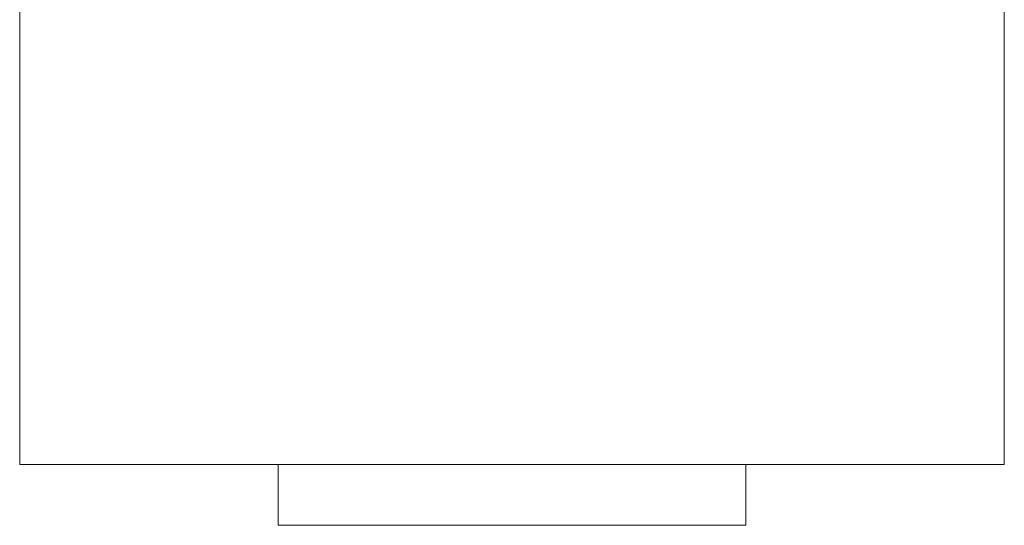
# Model space of a CAD drawing. Header units: inches. Extents: x 1.3 to 19.7, y 2.7 to 15.7.
# Tile 9 of 27: x 9.2 to 11.7, y 7.9 to 9.2. Entities that reach past the tile are written whole.
import ezdxf

# ---------------------------------------------------------------- set-up
doc = ezdxf.new("R2010")
doc.units = ezdxf.units.IN
doc.header["$MEASUREMENT"] = 0

msp = doc.modelspace()

# ---------------------------------------------------------------- linework, layer by layer
at = {"color": 7, "linetype": 'Continuous', "lineweight": 15}
for p, q in [((9.1819, 10.0892), (9.1819, 8.0892)), ((11.6819, 8.0892), (11.6819, 9.4555)), ((9.1819, 8.0892), (10.4319, 8.0892)), ((9.8379, 8.0892), (9.8379, 7.9347)), ((10.4319, 8.0892), (11.6819, 8.0892)), ((11.0259, 7.9347), (11.0259, 8.0892)), ((9.8379, 7.9347), (10.4319, 7.9347)), ((10.4319, 7.9347), (11.0259, 7.9347))]:
    msp.add_line(p, q, dxfattribs=at)

doc.saveas('drawing.dxf')
